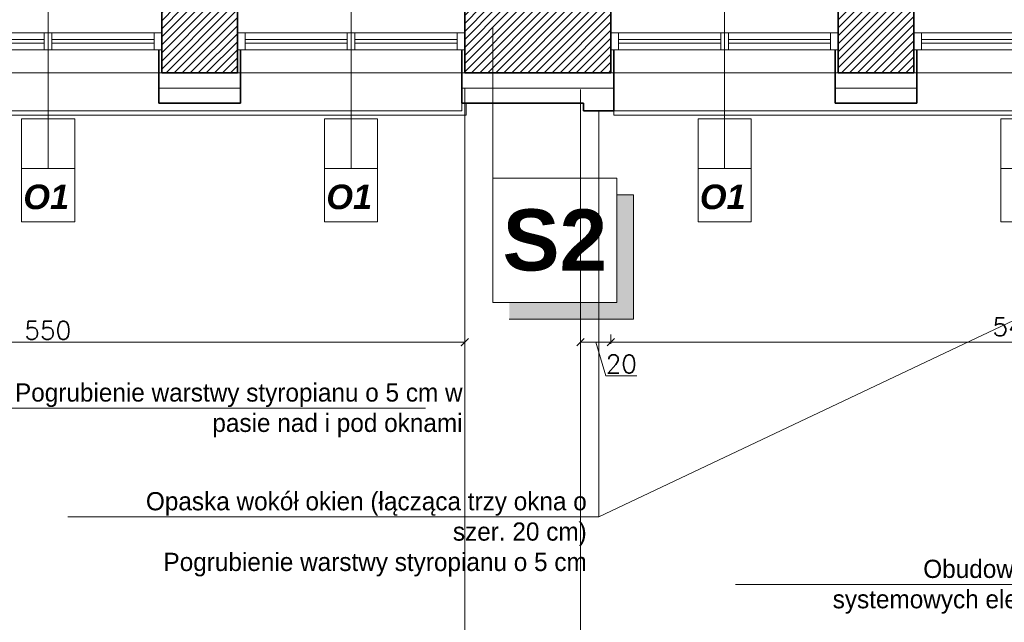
# Model space of a CAD drawing. Header units: millimetres. Extents: x -740 to 33545, y -26688 to 22494.
# Tile 81 of 256: x 9245 to 9895, y 9377 to 9775. Entities that reach past the tile are written whole.
import ezdxf
from ezdxf.lldxf.tags import DXFTag

# ---------------------------------------------------------------- set-up
doc = ezdxf.new("R2010")
doc.units = ezdxf.units.MM
doc.header["$MEASUREMENT"] = 0
doc.linetypes.add('STRICHPUNKTX2', pattern=[2, 1, -0.5, 0, -0.5])
doc.layers.get('Defpoints').update_dxf_attribs({"color": 252})
for name, color, linetype, lineweight in [('A_istniejące ściany', 252, 'Continuous', 35), ('A_izolacja', 252, 'Continuous', 9), ('A_l.przerywana', 252, 'ICAD_ISO03W100', 9), ('A_linie widokowe', 252, 'Continuous', 18), ('A_okna wymieniane', 252, 'Continuous', 15), ('A_opisy', 252, 'Continuous', 15), ('l.przerywana', 252, 'ICAD_ISO03W100', 5), ('l.widokowa', 252, 'Continuous', 15), ('l.wypełnien', 252, 'Continuous', 5), ('linia opisowa', 252, 'Continuous', 9), ('wymiarowanie', 252, 'Continuous', 9)]:
    doc.layers.add(name, color=color, linetype=linetype, lineweight=lineweight)
doc.styles.add('ARIALL', font='GOTHIC.TTF', dxfattribs={"height": 40})
doc.styles.add('ROMANS', font='romans')
doc.styles.add('styl2', font='simplex.shx')
doc.linetypes.add('BATTING', pattern='A,0.00254,-2.54,[134,ltypeshp.shx,S=2.54,R=0,X=-2.54,Y=0],-5.08,[134,ltypeshp.shx,S=2.54,R=180,X=2.54,Y=0],-2.54', length=10.16254)
tags = doc.linetypes.add('ICAD_ISO03W100', pattern=[30, 12, -18]).pattern_tags.tags
tags[6:7] = [DXFTag(74, 4), DXFTag(75, 0), DXFTag(340, '0'), DXFTag(46, 1.0), DXFTag(50, 0.0), DXFTag(44, 0.0), DXFTag(45, 0.0)]
tags[4:5] = [DXFTag(74, 4), DXFTag(75, 0), DXFTag(340, '0'), DXFTag(46, 1.0), DXFTag(50, 0.0), DXFTag(44, 0.0), DXFTag(45, 0.0)]
doc.dimstyles.new('Skala 1-50', dxfattribs={"dimtxt": 12, "dimasz": 5, "dimexe": 1, "dimexo": 1, "dimgap": 1.5, "dimtad": 1, "dimdec": 1, "dimrnd": 0.5, "dimtxsty": 'styl2', "dimblk": 'ARCHTICK', "dimcen": 5, "dimadec": 0, "dimazin": 0, "dimtfac": 1, "dimtdec": 1, "dimtmove": 1, "dimatfit": 3, "dimldrblk": 'ARCHTICK', "dimfxl": 0, "dimlwd": -1, "dimlwe": -1, "dimarcsym": 0})

# ---------------------------------------------------------------- blocks, each defined once
blk = doc.blocks.new('_ArchTick')
at = {"color": 0, "linetype": 'ByBlock', "const_width": 0.15}
blk.add_lwpolyline([(-0.5, -0.5), (0.5, 0.5)], dxfattribs=at)
blk = doc.blocks.new('*D1891')
at = {"layer": 'Defpoints', "color": 0}
for p in [(8988.77, 9739.58), (9538.82, 9719.58), (9538.82, 9562.04)]:
    blk.add_point(p, dxfattribs=at)
at = {"layer": 'wymiarowanie', "color": 0}
for p, q in [((8988.77, 9567.04), (8988.77, 9561.04)), ((9538.82, 9567.04), (9538.82, 9561.04)), ((8988.77, 9562.04), (9538.82, 9562.04))]:
    blk.add_line(p, q, dxfattribs=at)
at = {"layer": 'wymiarowanie', "color": 0, "xscale": 5, "yscale": 5, "zscale": 5, "rotation": 180}
blk.add_blockref('_ArchTick', (8988.77, 9562.04), dxfattribs=at)
at = {"layer": 'wymiarowanie', "color": 0, "xscale": 5, "yscale": 5, "zscale": 5}
blk.add_blockref('_ArchTick', (9538.82, 9562.04), dxfattribs=at)
at = {"layer": 'wymiarowanie', "color": 0, "insert": (9263.8, 9569.84), "char_height": 12, "attachment_point": 5, "style": 'styl2'}
blk.add_mtext('550', dxfattribs=at)
blk = doc.blocks.new('*D1901')
at = {"layer": 'Defpoints', "color": 0}
for p in [(9615.2, 9716.08), (9635.2, 9714.58), (9635.2, 9562.04)]:
    blk.add_point(p, dxfattribs=at)
at = {"layer": 'wymiarowanie', "color": 0}
for p, q in [((9615.2, 9567.04), (9615.2, 9561.04)), ((9635.2, 9567.04), (9635.2, 9561.04)), ((9615.2, 9562.04), (9635.2, 9562.04)), ((9631.85, 9539.89), (9625.2, 9562.04)), ((9652.32, 9539.89), (9631.85, 9539.89))]:
    blk.add_line(p, q, dxfattribs=at)
at = {"layer": 'wymiarowanie', "color": 0, "xscale": 5, "yscale": 5, "zscale": 5, "rotation": 180}
blk.add_blockref('_ArchTick', (9615.2, 9562.04), dxfattribs=at)
at = {"layer": 'wymiarowanie', "color": 0, "xscale": 5, "yscale": 5, "zscale": 5}
blk.add_blockref('_ArchTick', (9635.2, 9562.04), dxfattribs=at)
at = {"layer": 'wymiarowanie', "color": 0, "insert": (9642.08, 9547.69), "char_height": 12, "attachment_point": 5, "style": 'styl2'}
blk.add_mtext('20', dxfattribs=at)
blk = doc.blocks.new('*D1902')
at = {"layer": 'Defpoints', "color": 0}
for p in [(10184.83, 9739.58), (9635.2, 9572.04), (10184.83, 9562.04)]:
    blk.add_point(p, dxfattribs=at)
at = {"layer": 'wymiarowanie', "color": 0}
for p, q in [((9635.2, 9567.04), (9635.2, 9561.04)), ((10184.83, 9567.04), (10184.83, 9561.04)), ((9635.2, 9562.04), (10184.83, 9562.04))]:
    blk.add_line(p, q, dxfattribs=at)
at = {"layer": 'wymiarowanie', "color": 0, "xscale": 5, "yscale": 5, "zscale": 5, "rotation": 180}
blk.add_blockref('_ArchTick', (9635.2, 9562.04), dxfattribs=at)
at = {"layer": 'wymiarowanie', "color": 0, "xscale": 5, "yscale": 5, "zscale": 5}
blk.add_blockref('_ArchTick', (10184.83, 9562.04), dxfattribs=at)
at = {"layer": 'wymiarowanie', "color": 0, "insert": (9910.02, 9570.39), "char_height": 12, "attachment_point": 5, "style": 'styl2'}
blk.add_mtext('549,5', dxfattribs=at)
blk = doc.blocks.new('*D2140')
at = {"layer": 'Defpoints', "color": 0}
for p in [(9189.01, 9739.58), (9339.01, 9739.58), (9339.01, 9186.8)]:
    blk.add_point(p, dxfattribs=at)
at = {"layer": 'wymiarowanie', "color": 0}
for p, q in [((9189.01, 9191.8), (9189.01, 9185.8)), ((9339.01, 9191.8), (9339.01, 9185.8)), ((9189.01, 9186.8), (9339.01, 9186.8))]:
    blk.add_line(p, q, dxfattribs=at)
at = {"layer": 'wymiarowanie', "color": 0, "xscale": 5, "yscale": 5, "zscale": 5, "rotation": 180}
blk.add_blockref('_ArchTick', (9189.01, 9186.8), dxfattribs=at)
at = {"layer": 'wymiarowanie', "color": 0, "xscale": 5, "yscale": 5, "zscale": 5}
blk.add_blockref('_ArchTick', (9339.01, 9186.8), dxfattribs=at)
at = {"layer": 'wymiarowanie', "color": 0, "insert": (9264.01, 9194.6), "char_height": 12, "attachment_point": 5, "style": 'styl2'}
blk.add_mtext('150', dxfattribs=at)
blk = doc.blocks.new('*D2141')
at = {"layer": 'Defpoints', "color": 0}
for p in [(9339.01, 9739.58), (9388.82, 9739.58), (9388.82, 9186.8)]:
    blk.add_point(p, dxfattribs=at)
at = {"layer": 'wymiarowanie', "color": 0}
for p, q in [((9339.01, 9191.8), (9339.01, 9185.8)), ((9388.82, 9191.8), (9388.82, 9185.8)), ((9339.01, 9186.8), (9388.82, 9186.8))]:
    blk.add_line(p, q, dxfattribs=at)
at = {"layer": 'wymiarowanie', "color": 0, "xscale": 5, "yscale": 5, "zscale": 5, "rotation": 180}
blk.add_blockref('_ArchTick', (9339.01, 9186.8), dxfattribs=at)
at = {"layer": 'wymiarowanie', "color": 0, "xscale": 5, "yscale": 5, "zscale": 5}
blk.add_blockref('_ArchTick', (9388.82, 9186.8), dxfattribs=at)
at = {"layer": 'wymiarowanie', "color": 0, "insert": (9363.92, 9194.6), "char_height": 12, "attachment_point": 5, "style": 'styl2'}
blk.add_mtext('50', dxfattribs=at)
blk = doc.blocks.new('*D2142')
at = {"layer": 'Defpoints', "color": 0}
for p in [(9388.82, 9739.58), (9538.82, 9729.58), (9538.82, 9186.8)]:
    blk.add_point(p, dxfattribs=at)
at = {"layer": 'wymiarowanie', "color": 0}
for p, q in [((9388.82, 9191.8), (9388.82, 9185.8)), ((9538.82, 9191.8), (9538.82, 9185.8)), ((9388.82, 9186.8), (9538.82, 9186.8))]:
    blk.add_line(p, q, dxfattribs=at)
at = {"layer": 'wymiarowanie', "color": 0, "xscale": 5, "yscale": 5, "zscale": 5, "rotation": 180}
blk.add_blockref('_ArchTick', (9388.82, 9186.8), dxfattribs=at)
at = {"layer": 'wymiarowanie', "color": 0, "xscale": 5, "yscale": 5, "zscale": 5}
blk.add_blockref('_ArchTick', (9538.82, 9186.8), dxfattribs=at)
at = {"layer": 'wymiarowanie', "color": 0, "insert": (9463.82, 9194.6), "char_height": 12, "attachment_point": 5, "style": 'styl2'}
blk.add_mtext('150', dxfattribs=at)
blk = doc.blocks.new('*D2143')
at = {"layer": 'Defpoints', "color": 0}
for p in [(9538.82, 9729.58), (9615.2, 9714.58), (9615.2, 9186.8)]:
    blk.add_point(p, dxfattribs=at)
at = {"layer": 'wymiarowanie', "color": 0}
for p, q in [((9538.82, 9191.8), (9538.82, 9185.8)), ((9615.2, 9191.8), (9615.2, 9185.8)), ((9538.82, 9186.8), (9615.2, 9186.8))]:
    blk.add_line(p, q, dxfattribs=at)
at = {"layer": 'wymiarowanie', "color": 0, "xscale": 5, "yscale": 5, "zscale": 5, "rotation": 180}
blk.add_blockref('_ArchTick', (9538.82, 9186.8), dxfattribs=at)
at = {"layer": 'wymiarowanie', "color": 0, "xscale": 5, "yscale": 5, "zscale": 5}
blk.add_blockref('_ArchTick', (9615.2, 9186.8), dxfattribs=at)
at = {"layer": 'wymiarowanie', "color": 0, "insert": (9577.01, 9195.15), "char_height": 12, "attachment_point": 5, "style": 'styl2'}
blk.add_mtext('76,5', dxfattribs=at)
blk = doc.blocks.new('*D2144')
at = {"layer": 'Defpoints', "color": 0}
for p in [(9635.2, 9739.58), (9615.2, 9714.58), (9635.2, 9186.8)]:
    blk.add_point(p, dxfattribs=at)
at = {"layer": 'wymiarowanie', "color": 0}
for p, q in [((9615.2, 9191.8), (9615.2, 9185.8)), ((9635.2, 9191.8), (9635.2, 9185.8)), ((9615.2, 9186.8), (9635.2, 9186.8)), ((9635.2, 9186.8), (9665.42, 9186.8))]:
    blk.add_line(p, q, dxfattribs=at)
at = {"layer": 'wymiarowanie', "color": 0, "xscale": 5, "yscale": 5, "zscale": 5, "rotation": 180}
blk.add_blockref('_ArchTick', (9615.2, 9186.8), dxfattribs=at)
at = {"layer": 'wymiarowanie', "color": 0, "xscale": 5, "yscale": 5, "zscale": 5}
blk.add_blockref('_ArchTick', (9635.2, 9186.8), dxfattribs=at)
at = {"layer": 'wymiarowanie', "color": 0, "insert": (9655.18, 9194.6), "char_height": 12, "attachment_point": 5, "style": 'styl2'}
blk.add_mtext('20', dxfattribs=at)
blk = doc.blocks.new('*D2145')
at = {"layer": 'Defpoints', "color": 0}
for p in [(9635.2, 9739.58), (9783.2, 9719.58), (9783.2, 9186.8)]:
    blk.add_point(p, dxfattribs=at)
at = {"layer": 'wymiarowanie', "color": 0}
for p, q in [((9635.2, 9191.8), (9635.2, 9185.8)), ((9783.2, 9191.8), (9783.2, 9185.8)), ((9635.2, 9186.8), (9783.2, 9186.8))]:
    blk.add_line(p, q, dxfattribs=at)
at = {"layer": 'wymiarowanie', "color": 0, "xscale": 5, "yscale": 5, "zscale": 5, "rotation": 180}
blk.add_blockref('_ArchTick', (9635.2, 9186.8), dxfattribs=at)
at = {"layer": 'wymiarowanie', "color": 0, "xscale": 5, "yscale": 5, "zscale": 5}
blk.add_blockref('_ArchTick', (9783.2, 9186.8), dxfattribs=at)
at = {"layer": 'wymiarowanie', "color": 0, "insert": (9709.2, 9194.6), "char_height": 12, "attachment_point": 5, "style": 'styl2'}
blk.add_mtext('148', dxfattribs=at)
blk = doc.blocks.new('*D2146')
at = {"layer": 'Defpoints', "color": 0}
for p in [(9785.2, 9739.58), (9835.02, 9739.58), (9835.02, 9186.8)]:
    blk.add_point(p, dxfattribs=at)
at = {"layer": 'wymiarowanie', "color": 0}
for p, q in [((9785.2, 9191.8), (9785.2, 9185.8)), ((9835.02, 9191.8), (9835.02, 9185.8)), ((9785.2, 9186.8), (9835.02, 9186.8))]:
    blk.add_line(p, q, dxfattribs=at)
at = {"layer": 'wymiarowanie', "color": 0, "xscale": 5, "yscale": 5, "zscale": 5, "rotation": 180}
blk.add_blockref('_ArchTick', (9785.2, 9186.8), dxfattribs=at)
at = {"layer": 'wymiarowanie', "color": 0, "xscale": 5, "yscale": 5, "zscale": 5}
blk.add_blockref('_ArchTick', (9835.02, 9186.8), dxfattribs=at)
at = {"layer": 'wymiarowanie', "color": 0, "insert": (9810.11, 9194.6), "char_height": 12, "attachment_point": 5, "style": 'styl2'}
blk.add_mtext('50', dxfattribs=at)
blk = doc.blocks.new('*D2147')
at = {"layer": 'Defpoints', "color": 0}
for p in [(9835.02, 9739.58), (9985.02, 9739.58), (9985.02, 9186.8)]:
    blk.add_point(p, dxfattribs=at)
at = {"layer": 'wymiarowanie', "color": 0}
for p, q in [((9835.02, 9191.8), (9835.02, 9185.8)), ((9985.02, 9191.8), (9985.02, 9185.8)), ((9835.02, 9186.8), (9985.02, 9186.8))]:
    blk.add_line(p, q, dxfattribs=at)
at = {"layer": 'wymiarowanie', "color": 0, "xscale": 5, "yscale": 5, "zscale": 5, "rotation": 180}
blk.add_blockref('_ArchTick', (9835.02, 9186.8), dxfattribs=at)
at = {"layer": 'wymiarowanie', "color": 0, "xscale": 5, "yscale": 5, "zscale": 5}
blk.add_blockref('_ArchTick', (9985.02, 9186.8), dxfattribs=at)
at = {"layer": 'wymiarowanie', "color": 0, "insert": (9910.02, 9194.6), "char_height": 12, "attachment_point": 5, "style": 'styl2'}
blk.add_mtext('150', dxfattribs=at)

msp = doc.modelspace()

# ---------------------------------------------------------------- hatches: boundary and pattern name
at = {"layer": 'l.wypełnien'}
h = msp.add_hatch(dxfattribs=at)
h.set_pattern_fill('ANSI31', color=256, scale=30, style=0)
h.paths.add_polyline_path([(8887.19, 10131.59), (8887.19, 9739.58), (8988.77, 9739.58), (8988.77, 9782.76), (8932.19, 9782.76), (8932.19, 10131.59), (8913.43, 10131.59), (8902.43, 10131.59)])
h.paths.add_polyline_path([(10184.83, 9782.76), (10254.19, 9782.76), (10254.19, 9762.76), (10279.59, 9762.76), (10279.59, 9782.76), (10294.77, 9782.76), (10294.77, 9739.58), (10184.83, 9739.58)])
h.paths.add_polyline_path([(9635.2, 9739.58), (9635.2, 9782.76), (9538.82, 9782.76), (9538.82, 9739.58)])
h.paths.add_polyline_path([(9189.01, 9739.58), (9189.01, 9782.76), (9138.77, 9782.76), (9138.77, 9739.58)])
h.paths.add_polyline_path([(9835.02, 9739.58), (9835.02, 9782.76), (9785.2, 9782.76), (9785.2, 9739.58)])
h.paths.add_polyline_path([(10034.83, 9739.58), (10034.83, 9782.76), (9985.02, 9782.76), (9985.02, 9739.58)])
h.paths.add_polyline_path([(9388.82, 9739.58), (9388.82, 9782.76), (9339.01, 9782.76), (9339.01, 9739.58)])
h.paths.add_polyline_path([(10301.6, 9739.58), (10314.77, 9739.58), (10314.77, 9782.76), (10294.77, 9782.76), (10294.77, 9739.58)])
h.paths.add_polyline_path([(10254.19, 9762.76), (10279.59, 9762.76), (10279.59, 9782.76), (10254.19, 9782.76)])
at = {"layer": 'linia opisowa'}
msp.add_hatch(color=256, dxfattribs=at).paths.add_polyline_path([(9650.13, 9659.19), (9639.21, 9659.19), (9639.21, 9588.18), (9568.2, 9588.18), (9568.2, 9577.26), (9650.13, 9577.26)])

# ---------------------------------------------------------------- linework, layer by layer
at = {"layer": 'A_istniejące ściany'}
for points in [[(9339.01, 9782.76), (9339.01, 9739.58)], [(9388.82, 9739.58), (9388.82, 9782.76)], [(9538.82, 9782.76), (9538.82, 9739.58)], [(9635.2, 9739.58), (9635.2, 9782.76)], [(9785.2, 9782.76), (9785.2, 9739.58)], [(9835.02, 9739.58), (9835.02, 9782.76)], [(9339.01, 9739.58), (9388.82, 9739.58)], [(9538.82, 9739.58), (9635.2, 9739.58)], [(9785.2, 9739.58), (9835.02, 9739.58)]]:
    msp.add_lwpolyline(points, dxfattribs=at)
at = {"layer": 'A_izolacja', "lineweight": 35}
for p, q in [((9337.01, 9754.82), (9337.01, 9719.58)), ((9390.82, 9754.82), (9390.82, 9719.58)), ((9536.82, 9754.82), (9536.82, 9719.58)), ((9637.2, 9754.82), (9637.2, 9719.58)), ((9783.2, 9754.82), (9783.2, 9719.58)), ((9837.02, 9754.82), (9837.02, 9719.58))]:
    msp.add_line(p, q, dxfattribs=at)
at = {"layer": 'A_izolacja', "linetype": 'STRICHPUNKTX2', "ltscale": 5}
msp.add_line((9576.51, 9719.58), (9597.51, 9719.58), dxfattribs=at)
at = {"layer": 'A_izolacja', "linetype": 'BATTING', "ltscale": 0.1}
for points in [[(9337.01, 9729.58), (9390.82, 9729.58)], [(9536.82, 9729.58), (9637.2, 9729.58)], [(9783.2, 9729.58), (9837.02, 9729.58)]]:
    msp.add_lwpolyline(points, dxfattribs=at)
at = {"layer": 'A_izolacja', "lineweight": 35}
for points in [[(9337.01, 9719.58), (9390.82, 9719.58)], [(9536.82, 9719.58), (9617.2, 9719.58)], [(9617.2, 9719.58), (9617.2, 9717.58), (9617.2, 9714.58), (9637.2, 9714.58), (9637.2, 9719.58)], [(9783.2, 9719.58), (9837.02, 9719.58)]]:
    msp.add_lwpolyline(points, dxfattribs=at)
at = {"layer": 'A_l.przerywana', "ltscale": 0.3}
msp.add_lwpolyline([(10185.29, 9739.58), (9187.39, 9739.58)], dxfattribs=at)
at = {"layer": 'A_linie widokowe', "ltscale": 0.3}
msp.add_lwpolyline([(8987.77, 9719.58), (8987.77, 9711.58), (9539.82, 9711.58), (9539.82, 9719.58)], dxfattribs=at)
at = {"layer": 'A_okna wymieniane'}
for points in [[(9192.89, 9765.83), (9261.47, 9765.83)], [(9261.47, 9761.6), (9194.09, 9761.6)], [(9266.55, 9765.83), (9261.47, 9765.83)], [(9261.47, 9765.83), (9261.47, 9754.82)], [(9261.47, 9759.06), (9261.47, 9761.6)], [(9266.55, 9754.82), (9266.55, 9765.83)], [(9266.55, 9765.83), (9335.98, 9765.83)], [(9333.93, 9761.6), (9266.55, 9761.6)], [(9266.55, 9761.6), (9266.55, 9759.06)], [(9339.01, 9765.83), (9333.93, 9765.83)], [(9333.93, 9765.83), (9333.93, 9754.82)], [(9333.93, 9759.06), (9333.93, 9761.6)], [(9339.01, 9754.82), (9339.01, 9765.83)], [(9393.9, 9765.83), (9388.82, 9765.83)], [(9388.82, 9765.83), (9388.82, 9754.82)], [(9392.7, 9765.83), (9461.28, 9765.83)], [(9393.9, 9754.82), (9393.9, 9765.83)], [(9461.28, 9761.6), (9393.9, 9761.6)], [(9393.9, 9761.6), (9393.9, 9759.06)], [(9466.36, 9765.83), (9461.28, 9765.83)], [(9461.28, 9765.83), (9461.28, 9754.82)], [(9461.28, 9759.06), (9461.28, 9761.6)], [(9466.36, 9754.82), (9466.36, 9765.83)], [(9466.36, 9765.83), (9535.79, 9765.83)], [(9533.74, 9761.6), (9466.36, 9761.6)], [(9466.36, 9761.6), (9466.36, 9759.06)], [(9538.82, 9765.83), (9533.74, 9765.83)], [(9533.74, 9765.83), (9533.74, 9754.82)], [(9533.74, 9759.06), (9533.74, 9761.6)], [(9538.82, 9754.82), (9538.82, 9765.83)], [(9640.28, 9765.83), (9635.2, 9765.83)], [(9635.2, 9765.83), (9635.2, 9754.82)], [(9639.08, 9765.83), (9707.66, 9765.83)], [(9640.28, 9754.82), (9640.28, 9765.83)], [(9707.66, 9761.6), (9640.28, 9761.6)], [(9640.28, 9761.6), (9640.28, 9759.06)], [(9712.74, 9765.83), (9707.66, 9765.83)], [(9707.66, 9765.83), (9707.66, 9754.82)], [(9707.66, 9759.06), (9707.66, 9761.6)], [(9712.74, 9754.82), (9712.74, 9765.83)], [(9712.74, 9765.83), (9782.17, 9765.83)], [(9780.12, 9761.6), (9712.74, 9761.6)], [(9712.74, 9761.6), (9712.74, 9759.06)], [(9785.2, 9765.83), (9780.12, 9765.83)], [(9780.12, 9765.83), (9780.12, 9754.82)], [(9780.12, 9759.06), (9780.12, 9761.6)], [(9785.2, 9754.82), (9785.2, 9765.83)], [(9840.1, 9765.83), (9835.02, 9765.83)], [(9835.02, 9765.83), (9835.02, 9754.82)], [(9838.9, 9765.83), (9907.48, 9765.83)], [(9840.1, 9754.82), (9840.1, 9765.83)], [(9907.48, 9761.6), (9840.1, 9761.6)], [(9840.1, 9761.6), (9840.1, 9759.06)], [(9261.47, 9754.82), (9192.89, 9754.82)], [(9194.09, 9759.06), (9261.47, 9759.06)], [(9261.47, 9754.82), (9266.55, 9754.82)], [(9266.55, 9759.06), (9333.93, 9759.06)], [(9335.98, 9754.82), (9266.55, 9754.82)], [(9333.93, 9754.82), (9339.01, 9754.82)], [(9388.82, 9754.82), (9393.9, 9754.82)], [(9461.28, 9754.82), (9392.7, 9754.82)], [(9393.9, 9759.06), (9461.28, 9759.06)], [(9461.28, 9754.82), (9466.36, 9754.82)], [(9466.36, 9759.06), (9533.74, 9759.06)], [(9535.79, 9754.82), (9466.36, 9754.82)], [(9533.74, 9754.82), (9538.82, 9754.82)], [(9635.2, 9754.82), (9640.28, 9754.82)], [(9707.66, 9754.82), (9639.08, 9754.82)], [(9640.28, 9759.06), (9707.66, 9759.06)], [(9707.66, 9754.82), (9712.74, 9754.82)], [(9712.74, 9759.06), (9780.12, 9759.06)], [(9782.17, 9754.82), (9712.74, 9754.82)], [(9780.12, 9754.82), (9785.2, 9754.82)], [(9835.02, 9754.82), (9840.1, 9754.82)], [(9907.48, 9754.82), (9838.9, 9754.82)], [(9840.1, 9759.06), (9907.48, 9759.06)]]:
    msp.add_lwpolyline(points, dxfattribs=at)
at = {"layer": 'A_opisy'}
for p, q in [((9264.01, 9681.91), (9264.01, 9815.38)), ((9463.82, 9681.91), (9463.82, 9815.38)), ((9710.2, 9681.91), (9710.2, 9815.38))]:
    msp.add_line(p, q, dxfattribs=at)
at = {"layer": 'A_opisy', "ltscale": 0.3}
for points in [[(9246.48, 9676.43), (9246.48, 9709.3), (9264.01, 9709.3), (9264.01, 9676.43)], [(9264.01, 9676.43), (9264.01, 9709.3), (9281.54, 9709.3), (9281.54, 9676.43)], [(9446.29, 9676.43), (9446.29, 9709.3), (9463.82, 9709.3), (9463.82, 9676.43)], [(9463.82, 9676.43), (9463.82, 9709.3), (9481.35, 9709.3), (9481.35, 9676.43)], [(9692.67, 9676.43), (9692.67, 9709.3), (9710.2, 9709.3), (9710.2, 9676.43)], [(9710.2, 9676.43), (9710.2, 9709.3), (9727.73, 9709.3), (9727.73, 9676.43)], [(9892.49, 9676.43), (9892.49, 9709.3), (9910.02, 9709.3), (9910.02, 9676.43)], [(9281.54, 9641.37), (9281.54, 9676.43), (9246.48, 9676.43), (9246.48, 9641.37)], [(9481.35, 9641.37), (9481.35, 9676.43), (9446.29, 9676.43), (9446.29, 9641.37)], [(9727.73, 9641.37), (9727.73, 9676.43), (9692.67, 9676.43), (9692.67, 9641.37)], [(9927.54, 9641.37), (9927.54, 9676.43), (9892.49, 9676.43), (9892.49, 9641.37)]]:
    msp.add_lwpolyline(points, close=True, dxfattribs=at)
at = {"layer": 'l.przerywana', "ltscale": 0.3}
msp.add_line((9637.2, 9714.58), (10182.83, 9714.58), dxfattribs=at)
msp.add_lwpolyline([(8990.77, 9719.58), (8990.77, 9714.58), (9536.82, 9714.58), (9536.82, 9719.58)], dxfattribs=at)
at = {"layer": 'l.widokowa'}
msp.add_lwpolyline([(9637.2, 9714.58), (9637.2, 9711.58), (10182.83, 9711.58), (10182.83, 9714.58)], dxfattribs=at)
at = {"layer": 'linia opisowa'}
for points in [[(9557.27, 9769.19), (9557.27, 9642.81)], [(9557.27, 9588.18), (9639.21, 9588.18), (9639.21, 9670.12), (9557.27, 9670.12), (9557.27, 9588.18)], [(9568.2, 9577.26), (9650.13, 9577.26), (9650.13, 9659.19), (9639.21, 9659.19)]]:
    msp.add_lwpolyline(points, dxfattribs=at)
at = {"layer": 'wymiarowanie', "linetype": 'ICAD_ISO03W100', "ltscale": 0.2}
for p, q in [((9538.82, 9729.58), (9538.82, 9191.8)), ((9615.2, 9728.58), (9615.2, 9191.8))]:
    msp.add_line(p, q, dxfattribs=at)
at = {"layer": 'wymiarowanie'}
for p, q in [((9627.2, 9446.91), (9627.2, 9714.58)), ((9627.2, 9446.91), (10192.83, 9714.58)), ((9512.99, 9518.56), (9206.15, 9518.56)), ((9627.2, 9446.91), (9277, 9446.91)), ((10021.96, 9402.33), (9717.37, 9402.33))]:
    msp.add_line(p, q, dxfattribs=at)

# ---------------------------------------------------------------- texts
at = {"layer": 'A_opisy', "ltscale": 0.3, "char_height": 16.2, "width": 109.7533, "attachment_point": 9, "style": 'ARIALL'}
for insert in [(9277.87, 9649.51), (9477.69, 9649.51), (9724.07, 9649.51)]:
    msp.add_mtext('{\\fArial|b1|i1|c238|p34;O1}', dxfattribs=dict(at, insert=insert))
at = {"layer": 'linia opisowa', "insert": (9598.24, 9629.15), "char_height": 40.3278, "width": 2301.0392, "attachment_point": 5, "rotation": 359.89307}
msp.add_mtext('{\\fArial|b1|i0|c238|p34;S2}', dxfattribs=at)
at = {"layer": 'wymiarowanie', "linetype": 'Continuous', "char_height": 12, "width": 327.6277, "attachment_point": 3, "style": 'ROMANS'}
for s, insert in [('{\\fCentury Gothic|b0|i0|c238|p0;Pogrubienie warstwy styropianu o 5 cm }{\\fCentury Gothic|b0|i0|c238|p0;w pasie nad i pod oknami }', (9537.38, 9534.91)), ('{\\fCentury Gothic|b0|i0|c238|p0;Opaska wokół okien (łącząca trzy okna }{\\fCentury Gothic|b0|i0|c238|p0;o szer. 20 cm)}\\P{\\fCentury Gothic|b0|i0|c238|p0;Pogrubienie warstwy styropianu o 5 cm }', (9619.28, 9463.26)), ('{\\fCentury Gothic|b0|i0|c238|p0;Obudowa donicy wykonana z }\\P{\\fCentury Gothic|b0|i0|c238|p0;systemowych elementów betonowych}', (10049.95, 9418.68))]:
    msp.add_mtext(s, dxfattribs=dict(at, insert=insert))

# ---------------------------------------------------------------- dimensions: what is measured, and where the dimension line sits
at = {"layer": 'wymiarowanie'}
for base, p1, p2, picture, middle in [((9538.82212911, 9562.0431076), (8988.77212911, 9739.58289632), (9538.82212911, 9719.58289632), '*D1891', (9263.79712911, 9569.8431076)), ((9339.01, 9186.8), (9189.01, 9739.58), (9339.01, 9739.58), '*D2140', (9264.01, 9194.6)), ((9388.82, 9186.8), (9339.01, 9739.58), (9388.82, 9739.58), '*D2141', (9363.92, 9194.6)), ((9538.82, 9186.8), (9388.82, 9739.58), (9538.82, 9729.58), '*D2142', (9463.82, 9194.6)), ((10184.83, 9562.04), (9635.2, 9572.04), (10184.83, 9739.58), '*D1902', (9910.02, 9570.39)), ((9783.2, 9186.8), (9635.2, 9739.58), (9783.2, 9719.58), '*D2145', (9709.2, 9194.6)), ((9835.02, 9186.8), (9785.2, 9739.58), (9835.02, 9739.58), '*D2146', (9810.11, 9194.6)), ((9985.02, 9186.8), (9835.02, 9739.58), (9985.02, 9739.58), '*D2147', (9910.02, 9194.6)), ((9615.2, 9186.8), (9538.82, 9729.58), (9615.2, 9714.58), '*D2143', (9577.01, 9195.15)), ((9635.2, 9562.04), (9615.2, 9716.08), (9635.2, 9714.58), '*D1901', (9633.35, 9547.69))]:
    dim = msp.add_linear_dim(base=base, p1=p1, p2=p2, dimstyle='Skala 1-50', dxfattribs=at)
    dim.commit()
    dim.dimension.update_dxf_attribs({"geometry": picture, "text_midpoint": middle})
dim = msp.add_linear_dim(base=(9635.2, 9186.8), p1=(9615.2, 9714.58), p2=(9635.2, 9739.58), dimstyle='Skala 1-50', dxfattribs=at)
dim.commit()
dim.dimension.update_dxf_attribs({"geometry": '*D2144', "text_midpoint": (9655.18, 9186.8), "dimtype": 160})

doc.saveas('drawing.dxf')
